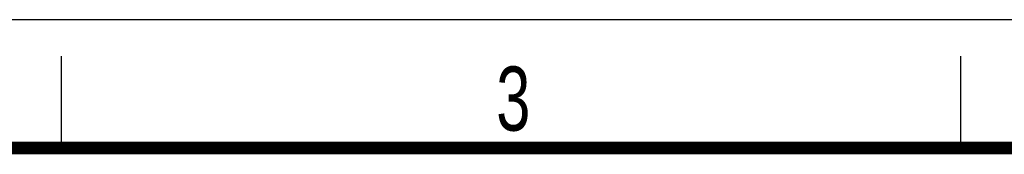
# Model space of a CAD drawing. Header units: millimetres. Extents: x 0 to 210, y 0 to 297.
# Tile 7 of 8: x 103 to 156, y 290 to 297. Entities that reach past the tile are written whole.
import ezdxf

# ---------------------------------------------------------------- set-up
doc = ezdxf.new("R2010")
doc.units = ezdxf.units.MM
doc.header["$LTSCALE"] = 19.36
doc.layers.get('0').update_dxf_attribs({"linetype": 'CONTINUOUS'})
doc.styles.add('TEXTSTYLE_2', font='txt', dxfattribs={"width": 0.75})

msp = doc.modelspace()

# ---------------------------------------------------------------- linework, layer by layer
at = {"color": 2, "linetype": 'CONTINUOUS'}
for p, q in [((0, 297), (210, 297)), ((105, 290), (105, 295)), ((154, 290), (154, 295))]:
    msp.add_line(p, q, dxfattribs=at)
at = {"color": 7, "linetype": 'CONTINUOUS', "const_width": 0.7}
msp.add_lwpolyline([(7, 290), (203, 290)], dxfattribs=at)

# ---------------------------------------------------------------- texts
at = {"color": 5, "linetype": 'CONTINUOUS', "style": 'TEXTSTYLE_2', "width": 0.714286}
msp.add_text('3', height=3.5, dxfattribs=at).set_placement((128.68391, 290.94286))

doc.saveas('drawing.dxf')
